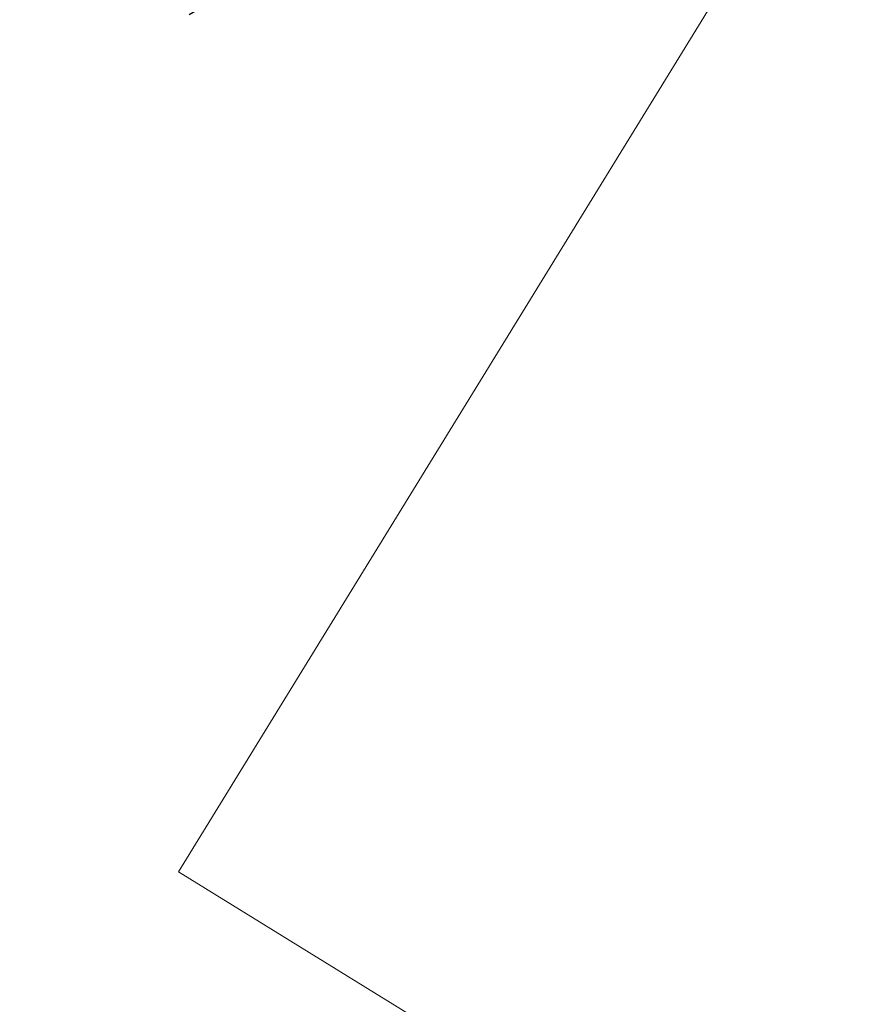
# Model space of a CAD drawing. Extents: x 5459245 to 5462690, y 5971016 to 5972523.
# Tile 58 of 198: x 5462440.84 to 5462442.26, y 5972215.26 to 5972216.91. Entities that reach past the tile are written whole.
import ezdxf

# ---------------------------------------------------------------- set-up
doc = ezdxf.new("R2010")
doc.units = 0
doc.linetypes.add('8', pattern=[0.5, 0.25, -0.25])
doc.layers.add('A_MAŁA ARCHITEKTURA', color=195, linetype='CONTINUOUS', lineweight=9)
doc.layers.add('ADT CCTV', color=102, linetype='CONTINUOUS')

# ---------------------------------------------------------------- blocks, each defined once
blk = doc.blocks.new('MEGA')
at = {"layer": 'A_MAŁA ARCHITEKTURA', "linetype": '8', "lineweight": 25, "ltscale": 2}
blk.add_line((5462446.232, 5972221.1159), (5462444.2854, 5972222.1463), dxfattribs=at)
at = {"layer": 'A_MAŁA ARCHITEKTURA'}
for p, q in [((5462444.5612, 5972220.615), (5462444.5612, 5972216.3794)), ((5462447.9548, 5972220.615), (5462444.5612, 5972220.615))]:
    blk.add_line(p, q, dxfattribs=at)
blk = doc.blocks.new('A770198')
at = {"layer": 'ADT CCTV', "color": 140, "lineweight": 9}
blk.add_arc((30, 19.0421), 30, 140.60054, 219.40054, dxfattribs=at)
blk = doc.blocks.new('G$CFAE608CC')
at = {"layer": 'ADT CCTV', "rotation": 90}
blk.add_blockref('A770198', (38.0838, 0), dxfattribs=at)

msp = doc.modelspace()

# ---------------------------------------------------------------- block references
at = {"layer": 'A_MAŁA ARCHITEKTURA', "color": 6, "rotation": 58.39971502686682}
msp.add_blockref('MEGA', (7686859.5945, -1809666.1669), dxfattribs=at)
at = {"layer": 'ADT CCTV', "rotation": 184.5356804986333}
msp.add_blockref('G$CFAE608CC', (5462467.5094, 5972223.8305), dxfattribs=at)

doc.saveas('drawing.dxf')
